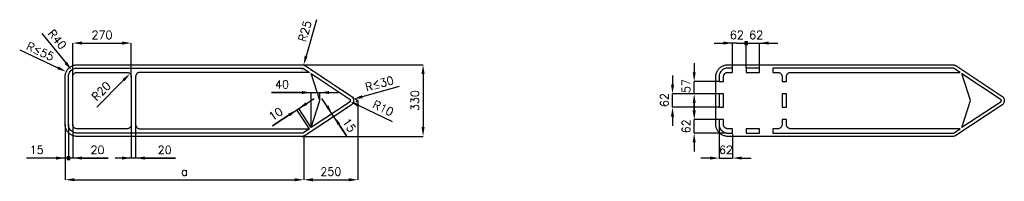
# Model space of a CAD drawing. Header units: millimetres. Extents: x -210 to 4330, y -207 to 538.
import ezdxf

# ---------------------------------------------------------------- set-up
doc = ezdxf.new("R2010")
doc.units = ezdxf.units.MM
doc.header["$LTSCALE"] = 5
doc.linetypes.add('ČÁRKOVANÁX2', pattern=[1.5, 1, -0.5])
doc.layers.add('Kóty', color=2, linetype='Continuous')
doc.layers.add('Značka', color=7, linetype='Continuous')
doc.styles.get("Standard").update_dxf_attribs({"font": 'romand.shx', "height": 37.5})
doc.dimstyles.get("Standard").update_dxf_attribs({"dimtxt": 37.5, "dimasz": 42.5, "dimexe": 0.18, "dimexo": 0.0625, "dimgap": 18.75, "dimtad": 1, "dimdec": 0, "dimzin": 0, "dimdsep": 46, "dimtxsty": 'Standard', "dimcen": 0.09, "dimadec": 0, "dimazin": 0, "dimtfac": 1, "dimtdec": 0, "dimtofl": 0, "dimtmove": 0, "dimatfit": 3, "dimfxl": 1, "dimtolj": 1, "dimtzin": 0, "dimarcsym": 0})

# ---------------------------------------------------------------- blocks, each defined once
blk = doc.blocks.new('*D0')
at = {"layer": 'Defpoints', "color": 0, "transparency": 16777216}
for p in [(0, 55), (1100, 0), (1100, -200)]:
    blk.add_point(p, dxfattribs=at)
at = {"layer": 'Kóty', "color": 0, "lineweight": -2, "transparency": 16777216}
for p, q in [((0, 54.9), (0, -200.2)), ((1100, -0.1), (1100, -200.2)), ((42.5, -200), (1057.5, -200))]:
    blk.add_line(p, q, dxfattribs=at)
at = {"layer": 'Kóty', "color": 0, "transparency": 16777216}
for points in [[(42.5, -192.9), (42.5, -207.1), (0, -200)], [(1057.5, -192.9), (1057.5, -207.1), (1100, -200)]]:
    blk.add_solid(points, dxfattribs=at)
at = {"layer": 'Kóty', "color": 0, "transparency": 16777216, "insert": (550, -162.5), "char_height": 37.5, "attachment_point": 5}
blk.add_mtext('\\A1;a', dxfattribs=at)
blk = doc.blocks.new('*D1')
at = {"layer": 'Defpoints', "color": 0, "transparency": 16777216}
for p in [(1350, 165), (1100, -0.1), (1350, -200)]:
    blk.add_point(p, dxfattribs=at)
at = {"layer": 'Kóty', "color": 0, "lineweight": -2, "transparency": 16777216}
for p, q in [((1350, 164.9), (1350, -200.2)), ((1100, -0.1), (1100, -200.2)), ((1142.5, -200), (1307.5, -200))]:
    blk.add_line(p, q, dxfattribs=at)
at = {"layer": 'Kóty', "color": 0, "transparency": 16777216}
for points in [[(1142.5, -192.9), (1142.5, -207.1), (1100, -200)], [(1307.5, -192.9), (1307.5, -207.1), (1350, -200)]]:
    blk.add_solid(points, dxfattribs=at)
at = {"layer": 'Kóty', "color": 0, "transparency": 16777216, "insert": (1225, -162.5), "char_height": 37.5, "attachment_point": 5}
blk.add_mtext('\\A1;250', dxfattribs=at)
blk = doc.blocks.new('*D2')
at = {"layer": 'Defpoints', "color": 0, "transparency": 16777216}
for p in [(285, 275), (299.1, 289.2)]:
    blk.add_point(p, dxfattribs=at)
at = {"layer": 'Kóty', "color": 0, "lineweight": -2, "transparency": 16777216}
blk.add_line((146.2, 135), (269.2, 259), dxfattribs=at)
at = {"layer": 'Kóty', "color": 0, "transparency": 16777216}
blk.add_solid([(264.1, 264), (274.2, 254), (299.1, 289.2)], dxfattribs=at)
at = {"layer": 'Kóty', "color": 0, "transparency": 16777216, "insert": (166.1, 208.3), "char_height": 37.5, "attachment_point": 5, "rotation": 45.2404}
blk.add_mtext('\\A1;R20', dxfattribs=at)
blk = doc.blocks.new('*D3')
at = {"layer": 'Defpoints', "color": 0, "transparency": 16777216}
for p in [(305, 430), (35, 275), (305, 275)]:
    blk.add_point(p, dxfattribs=at)
at = {"layer": 'Kóty', "color": 0, "lineweight": -2, "transparency": 16777216}
for p, q in [((35, 275.1), (35, 430.2)), ((77.5, 430), (262.5, 430)), ((305, 275.1), (305, 430.2))]:
    blk.add_line(p, q, dxfattribs=at)
at = {"layer": 'Kóty', "color": 0, "transparency": 16777216}
for points in [[(77.5, 437.1), (77.5, 422.9), (35, 430)], [(262.5, 437.1), (262.5, 422.9), (305, 430)]]:
    blk.add_solid(points, dxfattribs=at)
at = {"layer": 'Kóty', "color": 0, "transparency": 16777216, "insert": (170, 467.5), "char_height": 37.5, "attachment_point": 5}
blk.add_mtext('\\A1;270', dxfattribs=at)
blk = doc.blocks.new('*D4')
at = {"layer": 'Defpoints', "color": 0, "transparency": 16777216}
for p in [(29.7, 306), (53.3, 276.8)]:
    blk.add_point(p, dxfattribs=at)
at = {"layer": 'Kóty', "color": 0, "lineweight": -2, "transparency": 16777216}
for p, q in [((-107, 474.8), (2.9, 339.1)), ((53.2, 276.8), (53.4, 276.8)), ((53.3, 276.7), (53.3, 276.9))]:
    blk.add_line(p, q, dxfattribs=at)
at = {"layer": 'Kóty', "color": 0, "transparency": 16777216}
blk.add_solid([(8.4, 343.5), (-2.6, 334.6), (29.7, 306)], dxfattribs=at)
at = {"layer": 'Kóty', "color": 0, "transparency": 16777216, "insert": (-36.2, 447), "char_height": 37.5, "attachment_point": 5, "rotation": 308.9858}
blk.add_mtext('\\A1;R40', dxfattribs=at)
blk = doc.blocks.new('*D5')
at = {"layer": 'Defpoints', "color": 0, "transparency": 16777216}
for p in [(1305.2, 164.8), (1313.7, 160.8)]:
    blk.add_point(p, dxfattribs=at)
at = {"layer": 'Kóty', "color": 0, "lineweight": -2, "transparency": 16777216}
for p, q in [((1305.1, 164.8), (1305.3, 164.8)), ((1305.2, 164.8), (1305.2, 164.9)), ((1509.7, 67.3), (1352.1, 142.5))]:
    blk.add_line(p, q, dxfattribs=at)
blk.add_arc((1305.2, 164.8), 9.43, 333.4158, 345.5912, dxfattribs=at)
at = {"layer": 'Kóty', "color": 0, "transparency": 16777216}
blk.add_solid([(1355.1, 148.9), (1349, 136.1), (1313.7, 160.8)], dxfattribs=at)
at = {"layer": 'Kóty', "color": 0, "transparency": 16777216, "insert": (1466.2, 129.6), "char_height": 37.5, "attachment_point": 5, "rotation": 334.5095}
blk.add_mtext('\\A1;R10', dxfattribs=at)
blk = doc.blocks.new('*D6')
at = {"layer": 'Defpoints', "color": 0, "transparency": 16777216}
for p in [(1092.5, 330), (1092.5, 0), (1650, 0)]:
    blk.add_point(p, dxfattribs=at)
at = {"layer": 'Kóty', "color": 0, "lineweight": -2, "transparency": 16777216}
for p, q in [((1092.6, 330), (1650.2, 330)), ((1650, 287.5), (1650, 42.5)), ((1092.6, 0), (1650.2, 0))]:
    blk.add_line(p, q, dxfattribs=at)
at = {"layer": 'Kóty', "color": 0, "transparency": 16777216}
for points in [[(1642.9, 287.5), (1657.1, 287.5), (1650, 330)], [(1642.9, 42.5), (1657.1, 42.5), (1650, 0)]]:
    blk.add_solid(points, dxfattribs=at)
at = {"layer": 'Kóty', "color": 0, "transparency": 16777216, "insert": (1612.5, 165), "char_height": 37.5, "attachment_point": 5, "rotation": 90}
blk.add_mtext('\\A1;330', dxfattribs=at)
blk = doc.blocks.new('*D7')
at = {"layer": 'Defpoints', "color": 0, "transparency": 16777216}
for p in [(1099.3, 329.1), (1092.6, 305.9)]:
    blk.add_point(p, dxfattribs=at)
at = {"layer": 'Kóty', "color": 0, "lineweight": -2, "transparency": 16777216}
for p, q in [((1159.4, 537.7), (1111, 369.9)), ((1092.5, 305.9), (1092.7, 305.9)), ((1092.6, 305.8), (1092.6, 306))]:
    blk.add_line(p, q, dxfattribs=at)
at = {"layer": 'Kóty', "color": 0, "transparency": 16777216}
blk.add_solid([(1104.2, 371.9), (1117.8, 367.9), (1099.3, 329.1)], dxfattribs=at)
at = {"layer": 'Kóty', "color": 0, "transparency": 16777216, "insert": (1105.1, 484.6), "char_height": 37.5, "attachment_point": 5, "rotation": 73.9173}
blk.add_mtext('\\A1;R25', dxfattribs=at)

msp = doc.modelspace()

# ---------------------------------------------------------------- hatches: boundary and pattern name
at = {"layer": 'Kóty'}
h = msp.add_hatch(color=256, dxfattribs=at)
h.dxf.hatch_style = 1
h.paths.add_polyline_path([(3132.8, 423.8), (3145.3, 423.8), (3145.3, 436.3), (3132.8, 436.3)])
h = msp.add_hatch(color=256, dxfattribs=at)
h.dxf.hatch_style = 1
h.paths.add_polyline_path([(8.8, -106.2), (21.3, -106.2), (21.3, -93.7), (8.8, -93.7)])

# ---------------------------------------------------------------- linework, layer by layer
for p, q in [((2992, 430), (3034.5, 430)), ((3096.5, 430), (3054, 430)), ((3077, 315), (3077, 430.2)), ((3096.5, 430), (3224, 430)), ((3139, 340.1), (3139, 430.2)), ((3139, 315), (3139, 430.2)), ((3201, 315), (3201, 430.2)), ((3243.5, 430), (3286, 430)), ((-209.5, 398.7), (-33.4, 316.1)), ((2900, 338), (2900, 295.5)), ((49.5, 277.2), (49.6, 277.2)), ((49.5, 277.2), (49.6, 277.2)), ((49.6, 277.1), (49.6, 277.3)), ((49.6, 277.1), (49.6, 277.3)), ((2800, 281), (2800, 238.5)), ((1540, 229.3), (1369.8, 182.8)), ((3015, 253), (2899.8, 253)), ((950.9, 202), (1259.2, 202)), ((1091.7, 202), (950.9, 202)), ((1134.2, 40.6), (1134.2, 202.2)), ((1174.2, 165.1), (1174.2, 202.2)), ((2990, 196), (2799.8, 196)), ((3015, 196), (2899.8, 196)), ((956.1, 48), (1147.6, 174.4)), ((1297.4, 2.8), (1183.7, 175.1)), ((1305.9, 165.4), (1306.1, 165.4)), ((1306, 165.3), (1306, 165.5)), ((1306, 165.4), (1306.2, 165.4)), ((1306.1, 165.3), (1306.1, 165.5)), ((2900, 119.5), (2900, 162)), ((2900, 153.5), (2900, 111)), ((1032.8, 98.7), (956.1, 48)), ((1125.8, 35.1), (1068.2, 122.3)), ((1134.1, 40.6), (1076.6, 127.8)), ((1230.6, 104.2), (1230.7, 104.2)), ((1238.9, 91.6), (1239, 91.7)), ((3015, 134), (2799.8, 134)), ((2800, 91.5), (2800, 49)), ((0, 54.9), (0, -100.2)), ((15, 54.9), (15, -107.2)), ((15, 54.9), (15, -107.2)), ((15, 54.9), (15, -107.2)), ((15, 54.9), (15, -107.2)), ((35, 54.9), (35, -100.2)), ((305, 54.9), (305, -100.2)), ((325, 54.9), (325, -100.2)), ((1262.2, 56.1), (1297.4, 2.8)), ((3015, 77), (2899.8, 77)), ((3015, 51.9), (3015, -100.2)), ((3051.9, 15), (2899.8, 15)), ((3077, 9.9), (3077, -100.2)), ((2900, -27.5), (2900, -70)), ((198.2, -100), (-177.9, -100)), ((77.5, -100), (198.2, -100)), ((508.2, -100), (230, -100)), ((367.5, -100), (508.2, -100)), ((2972.5, -100), (2930, -100)), ((3119.5, -100), (3162, -100))]:
    msp.add_line(p, q, dxfattribs=at)
for points in [[(3132.8, 423.8), (3145.3, 423.8), (3145.3, 436.3), (3132.8, 436.3)], [(8.8, -106.2), (21.3, -106.2), (21.3, -93.7), (8.8, -93.7)]]:
    msp.add_lwpolyline(points, close=True, dxfattribs=at)
for points in [[(2900, 196), (2900, 253)], [(2800, 134), (2800, 196)], [(2900, 15), (2900, 77)], [(3015, -100), (3077, -100)]]:
    msp.add_lwpolyline(points, dxfattribs=at)
for points in [[(3034.5, 437.1), (3034.5, 422.9), (3077, 430)], [(3243.5, 437.1), (3243.5, 422.9), (3201, 430)], [(-30.4, 322.5), (-36.4, 309.7), (5, 298.1)], [(2892.9, 295.5), (2907.1, 295.5), (2900, 253)], [(2792.9, 238.5), (2807.1, 238.5), (2800, 196)], [(1091.7, 209.1), (1091.7, 194.9), (1134.2, 202)], [(1216.7, 209.1), (1216.7, 194.9), (1174.2, 202)], [(1367.9, 189.6), (1371.6, 176), (1328.8, 171.6)], [(2892.9, 153.5), (2907.1, 153.5), (2900, 196)], [(1108.2, 156.9), (1116, 145.1), (1076.7, 127.6)], [(1213.1, 143.5), (1201.2, 135.7), (1230.6, 104.1)], [(1028.9, 104.6), (1036.7, 92.8), (1068.3, 122.1)], [(1268.1, 60), (1256.3, 52.2), (1238.8, 91.6)], [(2792.9, 91.5), (2807.1, 91.5), (2800, 134)], [(2892.9, 119.5), (2907.1, 119.5), (2900, 77)], [(2892.9, -27.5), (2907.1, -27.5), (2900, 15)], [(-42.5, -92.9), (-42.5, -107.1), (0, -100)], [(77.5, -92.9), (77.5, -107.1), (35, -100)], [(262.5, -92.9), (262.5, -107.1), (305, -100)], [(367.5, -92.9), (367.5, -107.1), (325, -100)], [(2972.5, -92.9), (2972.5, -107.1), (3015, -100)], [(3119.5, -92.9), (3119.5, -107.1), (3077, -100)]]:
    msp.add_solid(points, dxfattribs=at)
at = {"layer": 'Značka', "color": 3}
for points in [[(426, 330), (1092.5, 330), (1093.2, 330), (1094, 330, -0.031111), (1096.8, 329.6, -0.030382), (1099.7, 328.9, -0.031489), (1102.4, 328, -0.034604), (1105, 326.6), (1105.7, 326.3), (1106.3, 325.9), (1318.4, 185.9), (1319.4, 185.2), (1320.4, 184.4, -0.05262), (1323.9, 181, -0.052768), (1326.6, 176.9, -0.065598), (1328.9, 171.1, -0.06578), (1329.6, 165, -0.065475), (1328.9, 158.9, -0.063883), (1326.6, 153.2, -0.052764), (1323.9, 149, -0.057581), (1320.4, 145.6, -0.011553), (1319.4, 144.9), (1318.4, 144.1), (1106.3, 4.1), (1105.7, 3.7), (1105, 3.4, -0.030797), (1102.4, 2.1, -0.030245), (1099.7, 1.1, -0.031518), (1096.9, 0.4, -0.034953), (1094, 0), (1093.2, 0), (1092.5, 0), (445, 0), (426, 0), (55, 0), (54.8, 0), (54.6, 0, -0.032171), (47.5, 0.5, -0.035429), (40.5, 1.9, -0.036265), (33.7, 4.2, -0.034431), (27.4, 7.4, -0.033735), (21.4, 11.4, -0.034079), (16.1, 16.1, -0.034225), (11.4, 21.5, -0.034235), (7.4, 27.4, -0.034041), (4.3, 33.7, -0.033409), (1.9, 40.5, -0.034125), (0.5, 47.5, -0.036744), (0, 54.6), (0, 54.8), (0, 55), (0, 275), (0, 275.2), (0, 275.4, -0.032179), (0.5, 282.5, -0.035439), (1.9, 289.5, -0.036271), (4.2, 296.3, -0.034425), (7.4, 302.6, -0.033712), (11.4, 308.6, -0.034072), (16.1, 313.9, -0.034199), (21.4, 318.6, -0.034235), (27.4, 322.6, -0.034034), (33.7, 325.8, -0.033396), (40.5, 328.1, -0.034108), (47.5, 329.5, -0.036743), (54.6, 330), (54.8, 330), (55, 330), (426, 330)], [(3426, 330), (4092.5, 330), (4093.2, 330), (4094, 330, -0.031111), (4096.8, 329.6, -0.030382), (4099.7, 328.9, -0.031489), (4102.4, 328, -0.034604), (4105, 326.6), (4105.7, 326.3), (4106.3, 325.9), (4318.4, 185.9), (4319.4, 185.2), (4320.4, 184.4, -0.05262), (4323.9, 181, -0.052768), (4326.6, 176.9, -0.065598), (4328.9, 171.1, -0.06578), (4329.6, 165, -0.065475), (4328.9, 158.9, -0.063883), (4326.6, 153.2, -0.052764), (4323.9, 149, -0.057581), (4320.4, 145.6, -0.011553), (4319.4, 144.9), (4318.4, 144.1), (4106.3, 4.1), (4105.7, 3.7), (4105, 3.4, -0.030797), (4102.4, 2.1, -0.030245), (4099.7, 1.1, -0.031518), (4096.9, 0.4, -0.034953), (4094, 0), (4093.2, 0), (4092.5, 0), (3445, 0), (3426, 0), (3055, 0), (3054.8, 0), (3054.6, 0, -0.032171), (3047.5, 0.5, -0.035429), (3040.5, 1.9, -0.036265), (3033.7, 4.2, -0.034431), (3027.4, 7.4, -0.033735), (3021.4, 11.4, -0.034079), (3016.1, 16.1, -0.034225), (3011.4, 21.5, -0.034235), (3007.4, 27.4, -0.034041), (3004.3, 33.7, -0.033409), (3001.9, 40.5, -0.034125), (3000.5, 47.5, -0.036744), (3000, 54.6), (3000, 54.8), (3000, 55), (3000, 275), (3000, 275.2), (3000, 275.4, -0.032179), (3000.5, 282.5, -0.035439), (3001.9, 289.5, -0.036271), (3004.2, 296.3, -0.034425), (3007.4, 302.6, -0.033712), (3011.4, 308.6, -0.034072), (3016.1, 313.9, -0.034199), (3021.4, 318.6, -0.034235), (3027.4, 322.6, -0.034034), (3033.7, 325.8, -0.033396), (3040.5, 328.1, -0.034108), (3047.5, 329.5, -0.036743), (3054.6, 330), (3054.8, 330), (3055, 330), (3426, 330)], [(345, 35), (1125.8, 35), (1095.5, 15), (55, 15), (52.9, 15.1), (50.8, 15.2, -0.055523), (42.6, 16.9, -0.056156), (35, 20.4, -0.06974), (26.7, 26.7, -0.068378), (20.4, 35, -0.056459), (16.8, 42.7, -0.061164), (15.2, 50.8, -0.0122), (15.1, 52.9, -0.00407), (15, 55), (15, 275, -0.003586), (15.1, 277.1, -0.010748), (15.2, 279.2, -0.055771), (16.9, 287.4, -0.056169), (20.4, 295, -0.069684), (26.7, 303.3, -0.068343), (35, 309.6, -0.05643), (42.6, 313.2, -0.061188), (50.8, 314.8), (52.9, 314.9), (55, 315), (1095.5, 315), (1125.8, 295), (345, 295), (344.7, 295), (344.5, 295), (341.9, 294.8), (339.3, 294.2), (336.9, 293.3), (334.6, 292.1), (332.4, 290.6), (330.5, 288.8, 0.034542), (328.8, 286.8, 0.034625), (327.4, 284.5, 0.034414), (326.3, 282.2, 0.033783), (325.6, 279.7, 0.028252), (325.2, 277.6, 0.030648), (325, 275.5, 0.00282), (325, 275.2), (325, 275)], [(35, 55), (35, 275), (35, 275.3, -0.002504), (35, 275.5, -0.033878), (35.2, 278.1, -0.03561), (35.8, 280.7, -0.03597), (36.7, 283.1, -0.034669), (37.9, 285.5, -0.034163), (39.5, 287.6), (41.2, 289.5), (43.2, 291.2), (45.5, 292.6), (47.8, 293.7), (50.3, 294.5), (52.4, 294.9), (54.5, 295), (54.8, 295), (55, 295), (147, 295), (285, 295), (286, 295), (287.1, 294.9, -0.055759), (291.2, 294.1, -0.056165), (295, 292.3, -0.069641), (299.2, 289.2, -0.0684), (302.3, 285, -0.056424), (304.1, 281.2, -0.061041), (304.9, 277.1), (305, 276), (305, 275)], [(1310.1, 173.4), (1310.5, 173.1), (1310.9, 172.8, -0.052084), (1312.3, 171.4, -0.052797), (1313.4, 169.7, -0.065868), (1314.3, 167.5, -0.065628), (1314.6, 165, -0.065393), (1314.3, 162.6, -0.064212), (1313.4, 160.3, -0.05282), (1312.3, 158.6, -0.056866), (1310.9, 157.2), (1310.5, 156.9), (1310.1, 156.7), (1134.2, 40.5), (1174.2, 165), (1134.2, 289.5), (1310.1, 173.4)], [(3015, 253), (3035, 253), (3035, 275), (3035, 275.2), (3035, 275.5, -0.027054), (3035.2, 277.6, -0.028391), (3035.6, 279.7, -0.035513), (3036.3, 282.2, -0.034843), (3037.4, 284.5, -0.034539), (3038.8, 286.8, -0.034486), (3040.5, 288.8, -0.034461), (3042.4, 290.6, -0.03461), (3044.6, 292.1, -0.034353), (3046.9, 293.3, -0.033439), (3049.3, 294.2, -0.034533), (3051.9, 294.8, -0.038243), (3054.5, 295), (3054.7, 295), (3055, 295), (3077, 295), (3077, 315), (3055, 315), (3052.9, 314.9), (3050.8, 314.8, 0.055534), (3042.6, 313.1, 0.056153), (3035, 309.6, 0.069742), (3026.7, 303.3, 0.068376), (3020.4, 295, 0.056455), (3016.8, 287.4, 0.061161), (3015.2, 279.2, 0.012199), (3015.1, 277.1, 0.004066), (3015, 275), (3015, 253)], [(3305, 253), (3325, 253), (3325, 275), (3325, 275.3), (3325, 275.5, -0.033844), (3325.2, 278.1, -0.035603), (3325.8, 280.7, -0.035987), (3326.7, 283.1, -0.034656), (3327.9, 285.5, -0.034128), (3329.5, 287.6, -0.034436), (3331.2, 289.5, -0.034552), (3333.2, 291.2, -0.034536), (3335.5, 292.6, -0.034397), (3337.8, 293.7, -0.033975), (3340.3, 294.5, -0.028194), (3342.4, 294.8, -0.029994), (3344.5, 295), (3344.8, 295), (3345, 295), (4125.8, 295), (4095.5, 315), (3263, 315), (3263, 295), (3285, 295, -0.00356), (3286, 295, -0.010732), (3287.1, 294.9, -0.055672), (3291.2, 294.1, -0.056129), (3295, 292.3, -0.069676), (3299.2, 289.2, -0.068439), (3302.3, 285, -0.056472), (3304.1, 281.2, -0.061014), (3304.9, 277.1, -0.012123), (3305, 276), (3305, 275), (3305, 253)], [(4310.1, 173.4), (4310.5, 173.1), (4310.9, 172.8, -0.052084), (4312.3, 171.4, -0.052797), (4313.4, 169.7, -0.065868), (4314.3, 167.5, -0.065628), (4314.6, 165, -0.065393), (4314.3, 162.6, -0.064212), (4313.4, 160.3, -0.05282), (4312.3, 158.6, -0.056866), (4310.9, 157.2), (4310.5, 156.9), (4310.1, 156.7), (4134.2, 40.5), (4174.2, 165), (4134.2, 289.5), (4310.1, 173.4)], [(305, 55, -0.003568), (305, 54, -0.010681), (304.9, 52.9, -0.055607), (304.1, 48.8, -0.056194), (302.3, 45, -0.069777), (299.2, 40.8, -0.068344), (295, 37.7, -0.05635), (291.2, 35.9, -0.06109), (287.1, 35.1), (286, 35), (285, 35), (55, 35), (54.7, 35), (54.5, 35), (51.9, 35.2), (49.3, 35.8), (46.9, 36.7), (44.6, 38), (42.4, 39.5), (40.5, 41.2), (38.8, 43.2, -0.034567), (37.4, 45.5, -0.034423), (36.3, 47.8, -0.033967), (35.6, 50.3, -0.028183), (35.2, 52.4, -0.030002), (35, 54.5), (35, 54.8), (35, 55)], [(325, 55), (325, 54.7), (325, 54.5, 0.033848), (325.2, 51.9, 0.035639), (325.8, 49.3, 0.035969), (326.7, 46.9, 0.034674), (327.9, 44.6, 0.034167), (329.5, 42.4, 0.034444), (331.2, 40.5, 0.034552), (333.2, 38.8, 0.034566), (335.5, 37.4), (337.8, 36.3), (340.3, 35.6), (342.4, 35.2), (344.5, 35), (344.8, 35), (345, 35)], [(3015, 77), (3015, 55, 0.003583), (3015.1, 52.9, 0.010744), (3015.2, 50.8, 0.055768), (3016.9, 42.6, 0.056166), (3020.4, 35, 0.069684), (3026.7, 26.7, 0.068353), (3035, 20.4, 0.056436), (3042.6, 16.9, 0.061179), (3050.8, 15.2, 0.012216), (3052.9, 15.1, 0.004073), (3055, 15), (3077, 15), (3077, 35), (3055, 35), (3054.8, 35), (3054.5, 35, -0.027595), (3052.4, 35.2, -0.028425), (3050.3, 35.6, -0.035337), (3047.8, 36.3, -0.034839), (3045.5, 37.4, -0.034584), (3043.2, 38.8, -0.034486), (3041.2, 40.5, -0.034455), (3039.5, 42.4, -0.034612), (3037.9, 44.6, -0.034362), (3036.7, 46.9, -0.033442), (3035.8, 49.3, -0.034538), (3035.2, 51.9, -0.038249), (3035, 54.5), (3035, 54.7), (3035, 55), (3035, 77), (3015, 77)], [(3305, 77), (3305, 55), (3305, 54), (3304.9, 52.9, -0.055642), (3304.1, 48.8, -0.056179), (3302.3, 45, -0.069732), (3299.2, 40.8, -0.068333), (3295, 37.7, -0.056418), (3291.2, 35.9, -0.061196), (3287.1, 35.1, -0.012229), (3286, 35, -0.004075), (3285, 35), (3263, 35), (3263, 15), (4095.5, 15), (4125.8, 35), (3345, 35), (3344.7, 35), (3344.5, 35, -0.033856), (3341.9, 35.2, -0.035609), (3339.3, 35.8, -0.035973), (3336.9, 36.7, -0.034657), (3334.6, 38, -0.034143), (3332.4, 39.5, -0.034421), (3330.5, 41.2, -0.034559), (3328.8, 43.2, -0.034615), (3327.4, 45.5, -0.034385), (3326.3, 47.8, -0.033751), (3325.6, 50.3, -0.028231), (3325.2, 52.4, -0.030643), (3325, 54.5), (3325, 54.8), (3325, 55), (3325, 77), (3305, 77)]]:
    msp.add_lwpolyline(points, format="xyb", dxfattribs=at)
at = {"layer": 'Značka', "color": 7, "linetype": 'ČÁRKOVANÁX2', "ltscale": 2.5}
msp.add_lwpolyline([(1092.5, 330), (1100, 330), (1350, 165), (1100, 0), (1092.5, 0)], dxfattribs=at)
at = {"layer": 'Značka', "color": 3, "linetype": 'Continuous', "ltscale": 3.5}
for points in [[(305, 275), (305, 55)], [(325, 275), (325, 55)]]:
    msp.add_lwpolyline(points, dxfattribs=at)
at = {"layer": 'Značka', "color": 3}
for points in [[(3139, 315), (3139, 295), (3201, 295), (3201, 315), (3139, 315)], [(3015, 134), (3035, 134), (3035, 196), (3015, 196), (3015, 134)], [(3305, 134), (3325, 134), (3325, 196), (3305, 196), (3305, 134)], [(3139, 15), (3201, 15), (3201, 35), (3147, 35), (3139, 35), (3139, 15)]]:
    msp.add_lwpolyline(points, dxfattribs=at)

# ---------------------------------------------------------------- texts
at = {"layer": 'Kóty', "char_height": 37.5, "attachment_point": 5}
for s, insert in [('\\A1;62', (3096.6, 467.5)), ('\\A1;62', (3185.6, 467.5)), ('\\A1;40', (1000, 239.5)), ('\\A1;15', (-131.4, -62.5)), ('\\A1;20', (149.1, -62.5)), ('\\A1;20', (459.1, -62.5)), ('\\A1;62', (3046.2, -62.5))]:
    msp.add_mtext(s, dxfattribs=dict(at, insert=insert))
for s, insert, rotation in [('\\A1;R{\\A0;≤}55', (-114.2, 391.6), 334.8638), ('\\A1;R{\\A0;≤}30', (1448.9, 243.2), 15.2942), ('\\A1;57', (2862.5, 231.7), 90), ('\\A1;62', (2762.5, 167.2), 90), ('\\A1;10', (970.8, 103.6), 33.42), ('\\A1;15', (1309.4, 51.6), 303.425), ('\\A1;62', (2862.5, 46.1), 90)]:
    msp.add_mtext(s, dxfattribs=dict(at, insert=insert, rotation=rotation))

# ---------------------------------------------------------------- dimensions: what is measured, and where the dimension line sits
at = {"layer": 'Kóty'}
for center, mpoint, text, picture, middle in [((1092.6, 305.9), (1099.3, 329.1), 'R25', '*D7', (1105.1, 484.6)), ((53.3, 276.8), (29.7, 306), 'R40', '*D4', (-36.2, 447)), ((1305.2, 164.8), (1313.7, 160.8), 'R10', '*D5', (1466.2, 129.6))]:
    dim = msp.add_radius_dim(center=center, mpoint=mpoint, text=text, dimstyle='Standard', dxfattribs=at)
    dim.commit()
    dim.dimension.update_dxf_attribs({"geometry": picture, "text_midpoint": middle})
dim = msp.add_linear_dim(base=(305, 430), p1=(35, 275), p2=(305, 275), dimstyle='Standard', dxfattribs=at)
dim.commit()
dim.dimension.update_dxf_attribs({"geometry": '*D3', "text_midpoint": (170, 430), "dimtype": 160})
dim = msp.add_linear_dim(base=(1650, 0), p1=(1092.5, 330), p2=(1092.5, 0), angle=90, dimstyle='Standard', dxfattribs=at)
dim.commit()
dim.dimension.update_dxf_attribs({"geometry": '*D6', "text_midpoint": (1612.5, 165)})
dim = msp.add_radius_dim(center=(285, 275), mpoint=(299.1, 289.2), dimstyle='Standard', dxfattribs=at)
dim.commit()
dim.dimension.update_dxf_attribs({"geometry": '*D2', "text_midpoint": (192.7, 181.9), "dimtype": 164})
dim = msp.add_linear_dim(base=(1350, -200), p1=(1100, -0.1), p2=(1350, 165), dimstyle='Standard', dxfattribs=at)
dim.commit()
dim.dimension.update_dxf_attribs({"geometry": '*D1', "text_midpoint": (1225, -162.5)})
dim = msp.add_linear_dim(base=(1100, -200), p1=(0, 55), p2=(1100, 0), text='a', dimstyle='Standard', dxfattribs=at)
dim.commit()
dim.dimension.update_dxf_attribs({"geometry": '*D0', "text_midpoint": (550, -162.5)})

doc.saveas('drawing.dxf')
